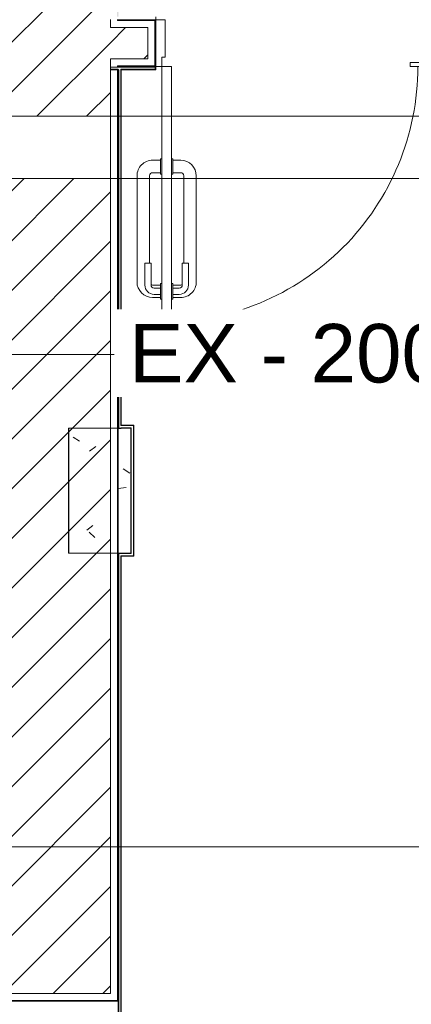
# Model space of a CAD drawing. Header units: metres. Extents: x 3 to 42.2, y -72.9 to -48.7.
# Tile 28 of 189: x 34.9 to 36.1, y -66.9 to -63.7. Entities that reach past the tile are written whole.
import ezdxf

# ---------------------------------------------------------------- set-up
doc = ezdxf.new("R2010")
doc.units = ezdxf.units.M
for name, color, linetype, lineweight in [('A-COLS', 7, 'Continuous', 18), ('A-DOOR', 7, 'Continuous', 18), ('A-FLOR', 7, 'Continuous', 18), ('A-WALL', 7, 'Continuous', 18), ('A-WALL-PATT', 7, 'Continuous', 18), ('DUTOS', 7, 'Continuous', 18), ('G-ANNO-SYMB', 7, 'Continuous', 9), ('S-COLS', 7, 'Continuous', 18)]:
    doc.layers.add(name, color=color, linetype=linetype, lineweight=lineweight)
doc.layers.add('M-HVAC-DUCT-IDEN', color=1, linetype='Continuous', lineweight=9, true_color=0xff0000)
doc.styles.add('Arial_1', font='arial.ttf', dxfattribs={"height": 0.1874999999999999})
pattern_1 = [(49.99999999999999, (21.555, -62.92899999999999), (0.5465545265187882, -0.04781508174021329), [0.05715, -0.62865]), (355, (21.555, -62.92899999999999), (-0.1057276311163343, 0.5731658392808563), [0.04572, -0.50292]), (100.451, (21.601, -62.933), (0.440827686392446, 0.5253490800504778), [0.04857, -0.53427]), (46.184, (21.555, -62.776), (0.8132373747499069, -0.1261291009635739), [0.08573, -0.9429799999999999]), (96.636, (21.623, -62.787), (0.7122119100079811, 0.7422871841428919), [0.07286000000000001, -0.8014100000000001]), (351.184, (21.555, -62.776), (0.7122166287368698, 0.7422739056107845), [0.06858, -0.75438]), (21, (21.631, -62.81399999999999), (0.4548461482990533, -0.3067949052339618), [0.05715, -0.62865]), (326, (21.631, -62.81399999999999), (0.1854048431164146, 0.5525599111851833), [0.04572, -0.50292]), (71.45100000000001, (21.669, -62.84), (0.6402508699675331, 0.2457631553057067), [0.04857, -0.53427]), (37.50000000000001, (21.555, -62.92899999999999), (0.009260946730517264, 0.2536671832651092), [0.02515, -0.47168, 0.02515, -0.48539, -0.5048199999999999]), (37.50000000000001, (21.555, -62.92899999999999), (0.009260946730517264, 0.2536671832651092), [-1.007, 0.02515, -0.47968]), (7.499999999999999, (21.555, -62.92899999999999), (0.2004558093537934, 0.3005459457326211), [0.02515, -0.26594, 0.02515, -0.46025, -0.1924]), (7.499999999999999, (21.555, -62.92899999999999), (0.2004558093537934, 0.3005459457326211), [-0.7764800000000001, 0.02515, -0.16726]), (327.5, (21.385, -62.92899999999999), (0.4067681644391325, -0.01718819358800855), [0.02515, -0.16535, 0.02515, -0.56921, -0.78867]), (327.5, (21.385, -62.92899999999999), (0.4067681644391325, -0.01718819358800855), [-0.78486, 0.02515, -0.76352]), (317.5, (21.309, -62.92899999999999), (0.4443831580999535, 0.07627942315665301), [0.02515, -0.2225, 0.02515, -0.36957, -0.56007]), (317.5, (21.309, -62.92899999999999), (0.4443831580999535, 0.07627942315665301), [-0.64237, 0.02515, -0.53492])]
pattern_2 = [(45, (21.555, -62.92899999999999), (-0.0795495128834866, 0.0795495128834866), [])]

# ---------------------------------------------------------------- blocks, each defined once
blk = doc.blocks.new('porta de vidro sala de aula - SALAS DE AULAS E LABORATÓRIOS-7229952-1PAV')
at = {"layer": 'A-DOOR', "true_color": 0xbababa}
h = blk.add_hatch(dxfattribs=at)
h.set_pattern_fill('FP_6', color=9, style=0, pattern_type=2)
h.set_pattern_definition([(45, (-14.182, 0.89275), (-0.3367596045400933, 0.3367596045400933), []), (45, (-14.063, 0.89275), (0, 0.6735192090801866), []), (45, (-14.301, 0.89275), (0, 0.6735192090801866), [])])
h.paths.add_polyline_path([(0.4500000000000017, -0.07500000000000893), (0.4500000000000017, 0.07499999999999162), (0.4200000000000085, 0.07499999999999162), (0.4200000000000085, -0.04500000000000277), (0.4300000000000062, -0.04500000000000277), (0.4300000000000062, -0.07500000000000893)])
h.paths.add_polyline_path([(-0.4299999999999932, -0.0750000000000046), (-0.4299999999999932, -0.0450000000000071), (-0.4199999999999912, -0.0450000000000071), (-0.4199999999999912, 0.07499999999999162), (-0.4499999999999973, 0.07499999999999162), (-0.4499999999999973, -0.0750000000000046)])
at = {"layer": 'A-DOOR', "color": 253, "true_color": 0xaaaaaa}
for p, q in [((-0.4200000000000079, 0.07500000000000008), (-0.450000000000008, 0.07500000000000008)), ((-0.4200000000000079, -0.04499999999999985), (-0.4200000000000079, 0.07500000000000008)), ((0.4499999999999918, 0.07500000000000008), (0.4199999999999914, 0.07500000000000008)), ((0.4199999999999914, 0.07500000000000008), (0.4199999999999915, -0.04499999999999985)), ((-0.4300000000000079, -0.07500000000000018), (-0.4300000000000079, -0.04499999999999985)), ((-0.4300000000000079, -0.04499999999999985), (-0.4200000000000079, -0.04499999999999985)), ((0.3649999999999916, -0.06153211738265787), (0.4199999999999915, -0.06153211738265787)), ((0.3649999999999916, -0.075), (0.3649999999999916, -0.06153211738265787)), ((0.4199999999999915, -0.04499999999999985), (0.4299999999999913, -0.04499999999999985)), ((0.4199999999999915, -0.075), (0.4199999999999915, -0.06153211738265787)), ((0.4299999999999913, -0.04499999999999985), (0.4299999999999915, -0.07500000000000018)), ((-0.450000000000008, -0.07500000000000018), (-0.4300000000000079, -0.07500000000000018)), ((-0.430000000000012, -0.07500000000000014), (-0.4000000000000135, -0.07500000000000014)), ((-0.430000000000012, -0.8950000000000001), (-0.430000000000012, -0.07500000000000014)), ((-0.4000000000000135, -0.07500000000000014), (-0.4000000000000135, -0.8950000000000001)), ((0.4199999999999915, -0.075), (0.3649999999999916, -0.075)), ((0.4299999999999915, -0.07500000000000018), (0.4499999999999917, -0.07500000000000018)), ((-0.4600000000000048, -0.3749999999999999), (-0.4350000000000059, -0.3749999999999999)), ((-0.4350000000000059, -0.3699999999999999), (-0.430000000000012, -0.3699999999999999)), ((-0.4350000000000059, -0.4199999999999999), (-0.4350000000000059, -0.3699999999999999)), ((-0.3950000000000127, -0.3699999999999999), (-0.4000000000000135, -0.3699999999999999)), ((-0.3950000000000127, -0.4199999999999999), (-0.3950000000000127, -0.3699999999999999)), ((-0.3700000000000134, -0.3749999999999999), (-0.3950000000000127, -0.3749999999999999)), ((-0.5100000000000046, -0.7649999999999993), (-0.5100000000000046, -0.4249999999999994)), ((-0.4700000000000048, -0.4249999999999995), (-0.4700000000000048, -0.7049999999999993)), ((-0.4350000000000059, -0.4149999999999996), (-0.460000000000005, -0.4149999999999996)), ((-0.430000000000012, -0.4199999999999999), (-0.4350000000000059, -0.4199999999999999)), ((-0.4000000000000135, -0.4199999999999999), (-0.3950000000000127, -0.4199999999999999)), ((-0.3950000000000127, -0.4149999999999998), (-0.3700000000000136, -0.4149999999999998)), ((-0.3600000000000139, -0.4249999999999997), (-0.3600000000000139, -0.7049999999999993)), ((-0.320000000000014, -0.7649999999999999), (-0.320000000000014, -0.425)), ((-0.485000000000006, -0.7049999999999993), (-0.485000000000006, -0.7749999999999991)), ((-0.4650000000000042, -0.7049999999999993), (-0.485000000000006, -0.7049999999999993)), ((-0.4650000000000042, -0.774999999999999), (-0.4650000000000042, -0.7049999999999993)), ((-0.3650000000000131, -0.7749999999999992), (-0.3650000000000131, -0.7049999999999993)), ((-0.3650000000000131, -0.7049999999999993), (-0.3450000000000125, -0.7049999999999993)), ((-0.3450000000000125, -0.7049999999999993), (-0.3450000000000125, -0.7749999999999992)), ((-0.4600000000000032, -0.7749999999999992), (-0.4350000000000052, -0.7749999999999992)), ((-0.4350000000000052, -0.784999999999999), (-0.4550000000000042, -0.784999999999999)), ((-0.4350000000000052, -0.7699999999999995), (-0.430000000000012, -0.7699999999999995)), ((-0.4350000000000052, -0.820000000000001), (-0.4350000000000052, -0.7699999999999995)), ((-0.3950000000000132, -0.7699999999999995), (-0.4000000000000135, -0.7699999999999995)), ((-0.3950000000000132, -0.8200000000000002), (-0.3950000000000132, -0.7699999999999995)), ((-0.3700000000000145, -0.7749999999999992), (-0.3950000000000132, -0.7749999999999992)), ((-0.3950000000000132, -0.7849999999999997), (-0.3750000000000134, -0.7849999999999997)), ((-0.4350000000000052, -0.8150000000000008), (-0.4600000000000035, -0.8150000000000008)), ((-0.4550000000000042, -0.8050000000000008), (-0.4350000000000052, -0.8050000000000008)), ((-0.430000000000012, -0.820000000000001), (-0.4350000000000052, -0.820000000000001)), ((-0.4000000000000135, -0.8200000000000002), (-0.3950000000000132, -0.8200000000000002)), ((-0.3750000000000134, -0.8050000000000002), (-0.3950000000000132, -0.8050000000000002)), ((-0.3950000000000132, -0.8150000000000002), (-0.3700000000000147, -0.8150000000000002)), ((-0.4000000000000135, -0.8950000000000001), (-0.430000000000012, -0.8950000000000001))]:
    blk.add_line(p, q, dxfattribs=at)
for centre, radius, start, end in [((-0.4300000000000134, -0.07500000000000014), 0.8199999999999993, 269.9999999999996, 4.452776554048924e-14), ((-0.460000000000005, -0.4249999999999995), 0.04999999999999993, 89.99999999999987, 179.9999999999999), ((-0.3700000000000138, -0.4249999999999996), 0.05000000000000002, 1.526666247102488e-13, 90.0000000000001), ((-0.460000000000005, -0.4249999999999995), 0.01000000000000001, 90, 180), ((-0.3700000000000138, -0.4249999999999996), 0.01000000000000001, 3.180554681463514e-13, 90.00000000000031), ((-0.4600000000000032, -0.7649999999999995), 0.05000000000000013, 180.0000000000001, 269.9999999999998), ((-0.4550000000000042, -0.774999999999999), 0.02999999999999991, 180.0000000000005, 270), ((-0.4600000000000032, -0.7649999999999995), 0.01000000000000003, 239.9999999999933, 269.9999999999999), ((-0.4550000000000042, -0.774999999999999), 0.01000000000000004, 179.9999999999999, 270.0000000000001), ((-0.3750000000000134, -0.7749999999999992), 0.01000000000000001, 269.9999999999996, 0), ((-0.3750000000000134, -0.7749999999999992), 0.02999999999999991, 269.9999999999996, 359.9999999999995), ((-0.3700000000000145, -0.7649999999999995), 0.04999999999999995, 269.9999999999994, 4.452776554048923e-13), ((-0.3700000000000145, -0.7649999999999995), 0.01000000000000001, 269.999999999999, 300.0000000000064)]:
    blk.add_arc(centre, radius, start, end, dxfattribs=at)
blk = doc.blocks.new('4 GRE - ESCOLA DE CINEMA E AUDIOVISUAL CINE REX R07_rvt-1-1PAV')
at = {"layer": 'A-WALL-PATT', "true_color": 0xd4d4d4}
h = blk.add_hatch(dxfattribs=at)
h.set_pattern_fill('FP_1', color=254, style=0, pattern_type=2)
h.set_pattern_definition(pattern_1)
h.paths.add_polyline_path([(35.00730015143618, -68.44194224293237), (35.00730015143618, -68.43944224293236), (34.66960015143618, -68.43944224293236), (34.66960015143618, -67.79444224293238), (34.91710015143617, -67.79444224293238), (34.91710015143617, -67.79194224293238), (34.66710015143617, -67.79194224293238), (34.66710015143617, -68.44194224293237), (34.75302403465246, -68.44194224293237)])
h.paths.add_polyline_path([(34.75302403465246, -66.89194224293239), (34.91710015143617, -66.89194224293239), (34.91710015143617, -66.88944224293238), (34.66960015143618, -66.88944224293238), (34.66960015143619, -65.05194224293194), (34.66710015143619, -65.05194224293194), (34.66710015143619, -66.89194224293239)])
h.paths.add_polyline_path([(34.66710015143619, -65.04344224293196), (34.66960015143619, -65.04344224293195), (34.66960015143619, -65.03944224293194), (34.66710015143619, -65.03944224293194), (34.66710015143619, -65.04194224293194)])
h.paths.add_polyline_path([(34.66960015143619, -64.74444224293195), (34.66941774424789, -64.25540857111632), (34.66710015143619, -64.25540857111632), (34.66710015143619, -64.74444224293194)])
h.paths.add_polyline_path([(34.66960015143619, -64.05540857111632), (34.6696001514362, -59.13515114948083), (34.6671001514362, -59.13515114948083), (34.66710015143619, -64.05540857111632), (34.66934314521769, -64.05540857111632)])
h.paths.add_polyline_path([(34.6696001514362, -58.03944224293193), (34.6671001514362, -58.03944224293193), (34.66710015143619, -58.04154163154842)])
h.paths.add_polyline_path([(34.6671001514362, -58.83515114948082), (34.6696001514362, -58.83515114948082), (34.6696001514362, -58.03944224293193), (34.6671001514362, -58.04194224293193)])
h.paths.add_polyline_path([(34.66710015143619, -57.74404163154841), (34.6696001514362, -57.74404163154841), (34.6671001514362, -57.74194224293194)])
h.paths.add_polyline_path([(34.6696001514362, -57.74404163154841), (34.6696001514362, -54.8390416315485), (34.6671001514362, -54.8390416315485), (34.6671001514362, -57.74154163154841)])
h.paths.add_polyline_path([(34.6696001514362, -54.34404163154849), (34.6696001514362, -54.20194224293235), (34.6671001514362, -54.20194224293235), (34.6671001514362, -54.34404163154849)])
h = blk.add_hatch(dxfattribs=at)
h.set_pattern_fill('FP_2', color=254, style=0, pattern_type=2)
h.set_pattern_definition(pattern_2)
h.paths.add_polyline_path([(34.69210015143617, -68.41694224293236), (35.00730015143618, -68.41694224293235), (35.00730015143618, -68.14262227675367), (35.14210015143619, -68.14262227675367), (35.14210015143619, -67.8169422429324), (34.69210015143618, -67.81694224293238), (34.69210015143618, -68.07613375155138)])
h.paths.add_polyline_path([(34.69210015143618, -66.86694224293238), (35.14210015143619, -66.86694224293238), (35.14210015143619, -64.25540857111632), (34.69210015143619, -64.25540857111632), (34.69210015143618, -66.53116115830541)])
h.paths.add_polyline_path([(34.69210015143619, -64.05540857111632), (35.14210015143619, -64.05540857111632), (35.1421001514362, -59.13515114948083), (34.6921001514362, -59.13515114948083), (34.69210015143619, -61.12375708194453)])
h.paths.add_polyline_path([(34.75302403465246, -58.83515114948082), (35.1421001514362, -58.83515114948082), (35.1421001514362, -57.78547817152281), (34.90730015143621, -57.78547817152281), (34.90730015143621, -57.58547817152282), (35.1421001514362, -57.58547817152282), (35.1421001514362, -54.20194224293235), (34.6921001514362, -54.20194224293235), (34.6921001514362, -58.83515114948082)])
h = blk.add_hatch(dxfattribs=at)
h.set_pattern_fill('FP_1', color=254, style=0, pattern_type=2)
h.set_pattern_definition(pattern_1)
h.paths.add_polyline_path([(35.16594447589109, -68.14262227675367), (35.16710015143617, -68.14262227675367), (35.16710015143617, -67.7919422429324), (34.91710015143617, -67.79194224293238), (34.91710015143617, -67.79444224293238), (35.16460015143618, -67.79444224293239), (35.16460015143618, -68.14262227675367)])
h.paths.add_polyline_path([(35.16710015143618, -66.89194224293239), (35.16680769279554, -64.25540857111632), (35.16460015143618, -64.25540857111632), (35.16460015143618, -66.88944224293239), (34.91710015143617, -66.88944224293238), (34.91710015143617, -66.89194224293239)])
h.paths.add_polyline_path([(35.1669753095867, -64.05540857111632), (35.16710015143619, -64.05540857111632), (35.16710015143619, -63.90644754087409), (35.16460015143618, -63.90644754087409), (35.16460015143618, -64.05540857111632)])
h.paths.add_polyline_path([(35.16460015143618, -63.89794754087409), (35.16710015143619, -63.89794754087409), (35.16710015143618, -63.89394754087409), (35.16460015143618, -63.89394754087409)])
h.paths.add_polyline_path([(35.16460015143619, -63.74894754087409), (35.16710015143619, -63.74894754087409), (35.16710015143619, -63.7449475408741), (35.16460015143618, -63.74494754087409)])
h.paths.add_polyline_path([(35.16710015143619, -63.7364475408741), (35.16647030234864, -59.13515114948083), (35.1646001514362, -59.13515114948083), (35.16460015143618, -63.7364475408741)])
h.paths.add_polyline_path([(35.1646001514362, -58.83515114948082), (35.1671001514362, -58.83515114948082), (35.16701886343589, -57.78547817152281), (35.1646001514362, -57.78547817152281), (35.1646001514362, -58.80629819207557)])
h.paths.add_polyline_path([(35.1671001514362, -57.58547817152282), (35.1671001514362, -57.58397817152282), (35.1646001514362, -57.58397817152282), (35.1646001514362, -57.58547817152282)])
h.paths.add_polyline_path([(35.1646001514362, -57.57547817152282), (35.16710015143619, -57.57547817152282), (35.1671001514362, -54.20194224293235), (35.1646001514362, -54.20194224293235), (35.16460188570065, -57.55100796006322)])
at = {"layer": 'A-WALL-PATT', "true_color": 0xeaeaea}
h = blk.add_hatch(dxfattribs=at)
h.set_pattern_fill('FP_21', color=254, style=0, pattern_type=2)
h.set_pattern_definition([(0, (21.555, -62.92899999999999), (0.381, 0.381), [0.1905, -0.5715]), (45, (21.65, -62.92899999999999), (-1.904945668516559, 1.904945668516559), []), (90, (21.65, -63.02399999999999), (-0.381, 0.381), [0.1905, -0.5715])])
h.paths.add_polyline_path([(39.86845034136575, -63.74644754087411), (39.86845034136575, -63.74538306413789), (36.18883924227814, -63.7449475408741), (36.18883924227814, -63.74144754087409), (36.18733924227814, -63.74144754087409), (36.18733924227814, -63.74644754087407), (39.68462370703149, -63.74644754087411)])
h.paths.add_polyline_path([(35.28733924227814, -63.74644754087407), (35.28733924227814, -63.74144754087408), (35.28583924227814, -63.74144754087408), (35.28583924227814, -63.7449475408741), (35.16710015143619, -63.74494754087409), (35.16710015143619, -63.74644754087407), (35.21536150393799, -63.74644754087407)])
at = {"layer": 'A-WALL-PATT', "true_color": 0xd4d4d4}
h = blk.add_hatch(dxfattribs=at)
h.set_pattern_fill('FP_1', color=254, style=0, pattern_type=2)
h.set_pattern_definition(pattern_1)
h.paths.add_polyline_path([(36.18983924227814, -63.82144754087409), (36.18983924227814, -63.74894754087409), (39.86845034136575, -63.7489475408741), (39.86845034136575, -63.74644754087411), (36.18733924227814, -63.74644754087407), (36.18733924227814, -63.82144754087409)])
h.paths.add_polyline_path([(35.28483924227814, -63.82144754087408), (35.28733924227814, -63.82144754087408), (35.28733924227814, -63.74644754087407), (35.16710015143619, -63.74644754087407), (35.16710015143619, -63.74894754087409), (35.28483924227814, -63.74894754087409)])
h = blk.add_hatch(dxfattribs=at)
h.set_pattern_fill('FP_2', color=254, style=0, pattern_type=2)
h.set_pattern_definition(pattern_2)
h.paths.add_polyline_path([(39.68462370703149, -63.8714475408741), (39.86845034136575, -63.8714475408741), (39.86845034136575, -63.77144754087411), (36.21233924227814, -63.77144754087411), (36.21233924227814, -63.87144754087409), (39.06817374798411, -63.8714475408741)])
h.paths.add_polyline_path([(35.21536150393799, -63.87144754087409), (35.26233924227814, -63.87144754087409), (35.26233924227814, -63.77144754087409), (35.14210015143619, -63.77144754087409), (35.14210015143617, -63.87144754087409), (35.16710015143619, -63.87144754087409)])
h = blk.add_hatch(dxfattribs=at)
h.set_pattern_fill('FP_1', color=254, style=0, pattern_type=2)
h.set_pattern_definition(pattern_1)
h.paths.add_polyline_path([(39.86845034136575, -63.89644754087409), (39.86845034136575, -63.8939475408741), (38.16706412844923, -63.8939475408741), (38.16716333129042, -63.89644754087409), (39.68462370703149, -63.89644754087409)])
h.paths.add_polyline_path([(37.68116134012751, -63.89644754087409), (38.11757716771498, -63.89591668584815), (38.11751515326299, -63.8939475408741), (37.59583924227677, -63.8939475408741), (37.59583924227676, -63.89644754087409), (37.59733924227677, -63.89644754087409)])
h.paths.add_polyline_path([(37.52704885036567, -63.89644754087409), (37.58733924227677, -63.89644754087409), (37.58733924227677, -63.8939475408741), (36.18983924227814, -63.8939475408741), (36.18983924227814, -63.82144754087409), (36.18733924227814, -63.82144754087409), (36.18733924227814, -63.89644754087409), (37.21882387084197, -63.89644754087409)])
h.paths.add_polyline_path([(35.28733924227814, -63.89644754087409), (35.28733924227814, -63.82144754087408), (35.28483924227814, -63.82144754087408), (35.28483924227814, -63.89394754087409), (35.16710015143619, -63.89394754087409), (35.16710015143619, -63.89644754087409), (35.21536150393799, -63.89644754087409)])
at = {"layer": 'S-COLS', "true_color": 0xaaaaaa}
h = blk.add_hatch(dxfattribs=at)
h.set_pattern_fill('FP_1', color=253, style=0, pattern_type=2)
h.set_pattern_definition(pattern_1)
h.paths.add_polyline_path([(35.20730015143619, -65.45547817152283), (35.20730015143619, -65.05547817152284), (35.0073001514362, -65.05547817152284), (35.0073001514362, -65.45547817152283)])
at = {"layer": 'A-FLOR', "color": 253, "true_color": 0xaaaaaa}
blk.add_line((35.16733924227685, -63.90494754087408), (35.16733924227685, -63.90644754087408), dxfattribs=at)
at = {"layer": 'A-WALL', "color": 253, "true_color": 0xaaaaaa}
for p, q in [((35.14210015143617, -63.77144754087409), (35.14210015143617, -63.74494754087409)), ((35.16460015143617, -63.74894754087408), (35.16460015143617, -63.74494754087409)), ((35.16710015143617, -63.74894754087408), (35.16460015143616, -63.74894754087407)), ((35.16710015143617, -63.74494754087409), (35.16710015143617, -63.74644754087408)), ((35.28733924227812, -63.74644754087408), (35.16710015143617, -63.74644754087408)), ((35.16710015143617, -63.74644754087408), (35.28733924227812, -63.74644754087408)), ((35.28483924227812, -63.74894754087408), (35.16710015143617, -63.74894754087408)), ((35.28483924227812, -63.82144754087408), (35.28483924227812, -63.74894754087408)), ((35.28733924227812, -63.74644754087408), (35.28733924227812, -63.73644754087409)), ((35.28733924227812, -63.89644754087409), (35.28733924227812, -63.74644754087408)), ((35.16460015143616, -63.77144754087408), (35.14210015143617, -63.77144754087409)), ((35.16710015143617, -63.77144754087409), (35.16460015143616, -63.77144754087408)), ((35.26233924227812, -63.77144754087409), (35.16710015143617, -63.77144754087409)), ((35.26233924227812, -63.82144754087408), (35.26233924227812, -63.77144754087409)), ((35.26233924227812, -63.87144754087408), (35.26233924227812, -63.82144754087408)), ((35.28483924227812, -63.89394754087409), (35.28483924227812, -63.82144754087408)), ((35.16460015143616, -63.87144754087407), (35.14210015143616, -63.87144754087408)), ((35.14210015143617, -63.89794754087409), (35.14210015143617, -63.87144754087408)), ((35.16710015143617, -63.87144754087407), (35.16460015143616, -63.87144754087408)), ((35.16710015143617, -63.87144754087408), (35.26233924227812, -63.87144754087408)), ((35.14210015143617, -63.90494754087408), (35.14210015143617, -63.89794754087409)), ((35.16460015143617, -63.89794754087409), (35.14210015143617, -63.89794754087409)), ((35.14210015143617, -63.90494754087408), (35.14210015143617, -63.89794754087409)), ((35.14210015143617, -63.90644754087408), (35.14210015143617, -63.90494754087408)), ((35.16710015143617, -63.90494754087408), (35.14210015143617, -63.90494754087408)), ((35.14210015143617, -63.90644754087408), (35.14210015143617, -63.90494754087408)), ((35.14210015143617, -66.86694224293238), (35.14210015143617, -63.90644754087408)), ((35.16460015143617, -63.90644754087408), (35.14210015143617, -63.90644754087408)), ((35.16710015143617, -63.89394754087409), (35.16460015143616, -63.89394754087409)), ((35.16460015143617, -63.89794754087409), (35.16460015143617, -63.89394754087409)), ((35.16710015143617, -63.89794754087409), (35.16460015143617, -63.89794754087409)), ((35.16460015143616, -66.88944224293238), (35.16460015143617, -63.90644754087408)), ((35.16710015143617, -63.90644754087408), (35.16460015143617, -63.90644754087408)), ((35.16710015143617, -63.89394754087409), (35.28483924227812, -63.89394754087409)), ((35.16710015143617, -63.89644754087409), (35.28733924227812, -63.89644754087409)), ((35.28733924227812, -63.89644754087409), (35.16710015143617, -63.89644754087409)), ((35.16710015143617, -63.89644754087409), (35.16710015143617, -63.89794754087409)), ((35.28583924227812, -63.89794754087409), (35.16710015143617, -63.89794754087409)), ((35.16710015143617, -66.89194224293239), (35.16710015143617, -63.90644754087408)), ((35.16710015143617, -63.90644754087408), (35.16710015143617, -65.05644754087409)), ((35.16710015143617, -63.90644754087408), (35.16860015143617, -63.90644754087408)), ((35.16860015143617, -63.90644754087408), (35.16860015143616, -65.05494754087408)), ((35.17560015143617, -63.90494754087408), (35.28583924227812, -63.90494754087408)), ((35.17560015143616, -63.90494754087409), (35.17560015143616, -63.90644754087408)), ((35.17710015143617, -63.90644754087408), (35.17560015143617, -63.90644754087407)), ((35.17560015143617, -63.90644754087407), (35.17560015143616, -65.04697817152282)), ((35.17710015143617, -63.90644754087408), (35.28733924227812, -63.90644754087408)), ((35.17710015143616, -65.04547817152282), (35.17710015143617, -63.90644754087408)), ((35.28583924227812, -63.90144754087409), (35.28583924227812, -63.89794754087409)), ((35.28733924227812, -63.90144754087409), (35.28583924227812, -63.90144754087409)), ((35.28583924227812, -63.90494754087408), (35.28583924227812, -63.90144754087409)), ((35.28733924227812, -63.90644754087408), (35.28733924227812, -63.89644754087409)), ((35.20730015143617, -65.04547817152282), (35.17710015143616, -65.04547817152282)), ((35.21730015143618, -65.04547817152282), (35.20730015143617, -65.04547817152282)), ((35.20880015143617, -65.04547817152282), (35.20730015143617, -65.04547817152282)), ((35.20880015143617, -65.04547817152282), (35.20880015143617, -65.04697817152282)), ((35.21580015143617, -65.04547817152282), (35.21580015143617, -65.04697817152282)), ((35.21730015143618, -65.04547817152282), (35.21580015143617, -65.04547817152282)), ((35.21730015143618, -65.45547817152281), (35.21730015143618, -65.04547817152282)), ((35.21730015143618, -65.04697817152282), (35.21730015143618, -65.04547817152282)), ((35.16710015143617, -65.05644754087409), (35.16860015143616, -65.05644754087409)), ((35.16860015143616, -65.05494754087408), (35.17560015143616, -65.05494754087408)), ((35.16860015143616, -65.05644754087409), (35.17560015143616, -65.05644754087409)), ((35.17560015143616, -65.04697817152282), (35.17710015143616, -65.04697817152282)), ((35.17560015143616, -65.05397817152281), (35.17710015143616, -65.05397817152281)), ((35.17560015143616, -65.05397817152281), (35.17560015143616, -65.05494754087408)), ((35.17560015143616, -65.05494754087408), (35.17560015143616, -65.05644754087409)), ((35.17560015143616, -65.05494754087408), (35.17710015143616, -65.05494754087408)), ((35.17560015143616, -65.05644754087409), (35.17710015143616, -65.05644754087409)), ((35.17710015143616, -65.04697817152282), (35.20730015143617, -65.04697817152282)), ((35.17710015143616, -65.05397817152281), (35.17710015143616, -65.05494754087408)), ((35.17710015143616, -65.05397817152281), (35.20730015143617, -65.05397817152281)), ((35.17710015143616, -65.05494754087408), (35.17710015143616, -65.05547817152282)), ((35.17710015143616, -65.05547817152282), (35.17710015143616, -65.05494754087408)), ((35.17710015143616, -65.05547817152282), (35.20730015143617, -65.05547817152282)), ((35.17710015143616, -65.05644754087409), (35.17710015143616, -65.05547817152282)), ((35.20730015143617, -65.04697817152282), (35.20880015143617, -65.04697817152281)), ((35.20730015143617, -65.05397817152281), (35.20880015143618, -65.05397817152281)), ((35.20730015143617, -65.05547817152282), (35.20730015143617, -65.45547817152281)), ((35.20880015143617, -65.04697817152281), (35.21580015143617, -65.04697817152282)), ((35.20880015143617, -65.05397817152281), (35.20880015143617, -65.45547817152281)), ((35.21580015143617, -65.04697817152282), (35.21580015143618, -65.45547817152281)), ((35.21580015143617, -65.04697817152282), (35.21730015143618, -65.04697817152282)), ((35.16860015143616, -65.45547817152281), (35.16710015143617, -65.45547817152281)), ((35.16710015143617, -65.45547817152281), (35.16710015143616, -68.14262227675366)), ((35.17560015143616, -65.45547817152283), (35.16860015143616, -65.45547817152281)), ((35.17710015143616, -65.45547817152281), (35.17560015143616, -65.45547817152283)), ((35.17560015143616, -65.45697817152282), (35.17560015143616, -65.45547817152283)), ((35.17710015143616, -65.45697817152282), (35.17710015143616, -65.45547817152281)), ((35.20730015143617, -65.45547817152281), (35.17710015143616, -65.45547817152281)), ((35.17710015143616, -65.45547817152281), (35.17710015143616, -65.45697817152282)), ((35.20880015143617, -65.45547817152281), (35.20880015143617, -65.4569781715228)), ((35.21580015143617, -65.45547817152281), (35.21580015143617, -65.4569781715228)), ((35.21730015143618, -65.46547817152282), (35.21730015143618, -65.45547817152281)), ((35.21730015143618, -65.45697817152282), (35.21730015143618, -65.45547817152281)), ((35.17560015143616, -65.45697817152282), (35.16860015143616, -65.45697817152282)), ((35.16860015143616, -65.45697817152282), (35.16860015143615, -68.14112227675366)), ((35.17710015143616, -65.45697817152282), (35.17560015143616, -65.45697817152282)), ((35.17560015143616, -65.46397817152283), (35.17560015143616, -68.14112227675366)), ((35.17560015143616, -65.46397817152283), (35.17710015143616, -65.46397817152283)), ((35.20880015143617, -65.45697817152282), (35.17710015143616, -65.45697817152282)), ((35.21580015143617, -65.46397817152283), (35.17710015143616, -65.46397817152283)), ((35.17710015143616, -68.14262227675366), (35.17710015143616, -65.46547817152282)), ((35.17710015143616, -65.46547817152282), (35.21730015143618, -65.46547817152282)), ((35.21580015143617, -65.4569781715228), (35.21580015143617, -65.46397817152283)), ((35.21730015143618, -65.45697817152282), (35.21580015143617, -65.45697817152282)), ((35.21730015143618, -65.46397817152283), (35.21580015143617, -65.46397817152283)), ((35.21580015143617, -65.46397817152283), (35.21580015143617, -65.46547817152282)), ((35.21580015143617, -65.46547817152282), (35.21730015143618, -65.46547817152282)), ((35.21730015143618, -65.46547817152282), (35.21730015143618, -65.46397817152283)), ((34.69210015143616, -66.86694224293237), (34.91710015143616, -66.86694224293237)), ((34.91710015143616, -66.86694224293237), (35.14210015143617, -66.86694224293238)), ((34.66710015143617, -66.89194224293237), (35.16710015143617, -66.89194224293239)), ((34.66960015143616, -66.88944224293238), (34.91710015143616, -66.88944224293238)), ((34.91710015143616, -66.88944224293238), (35.16460015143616, -66.88944224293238))]:
    blk.add_line(p, q, dxfattribs=at)
at = {"layer": 'S-COLS', "color": 253, "true_color": 0xaaaaaa}
for p, q in [((35.00730015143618, -65.05547817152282), (35.00730015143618, -65.45547817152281)), ((35.20730015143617, -65.05547817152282), (35.00730015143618, -65.05547817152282)), ((35.20730015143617, -65.45547817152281), (35.20730015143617, -65.05547817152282)), ((35.00730015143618, -65.45547817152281), (35.20730015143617, -65.45547817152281))]:
    blk.add_line(p, q, dxfattribs=at)
at = {"layer": 'A-DOOR', "color": 253, "lineweight": 18, "true_color": 0xaaaaaa}
blk.add_blockref('porta de vidro sala de aula - SALAS DE AULAS E LABORATÓRIOS-7229952-1PAV', (35.73733924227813, -63.82144754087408), dxfattribs=at)
blk = doc.blocks.new('Family - P37-299392-1PAV')
at = {"layer": 'S-COLS', "color": 253, "true_color": 0xaaaaaa}
for p, q in [((-0.09999999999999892, 0.1999999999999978), (-0.09999999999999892, -0.1999999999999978)), ((0.09999999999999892, 0.1999999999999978), (-0.09999999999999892, 0.1999999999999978)), ((0.09999999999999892, -0.1999999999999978), (0.09999999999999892, 0.1999999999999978)), ((-0.09999999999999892, -0.1999999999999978), (0.09999999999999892, -0.1999999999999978))]:
    blk.add_line(p, q, dxfattribs=at)
blk = doc.blocks.new('Family - P37-301555-1PAV')
at = {"layer": 'S-COLS', "color": 253, "true_color": 0xaaaaaa}
for p, q in [((-0.09999999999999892, 0.1999999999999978), (-0.09999999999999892, -0.1999999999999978)), ((0.09999999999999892, 0.1999999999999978), (-0.09999999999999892, 0.1999999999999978)), ((0.09999999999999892, -0.1999999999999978), (0.09999999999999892, 0.1999999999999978)), ((-0.09999999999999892, -0.1999999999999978), (0.09999999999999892, -0.1999999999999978))]:
    blk.add_line(p, q, dxfattribs=at)
blk = doc.blocks.new('ESTRUTURAL CINE REX _011_IFC-1-1PAV')
at = {"layer": 'A-COLS', "color": 253, "lineweight": 18, "true_color": 0xaaaaaa}
blk.add_blockref('Family - P37-301555-1PAV', (35.10862107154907, -65.25552227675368), dxfattribs=at)
at = {"layer": 'S-COLS', "color": 253, "lineweight": 18, "true_color": 0xaaaaaa}
blk.add_blockref('Family - P37-299392-1PAV', (35.10862107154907, -65.25552227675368), dxfattribs=at)

msp = doc.modelspace()

# ---------------------------------------------------------------- linework, layer by layer
at = {"layer": 'DUTOS', "color": 6, "true_color": 0xff00ff}
for p, q in [((34.38688553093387, -64.0554085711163), (37.12324388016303, -64.0554085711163)), ((34.38688553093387, -64.2554085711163), (37.12324388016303, -64.2554085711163))]:
    msp.add_line(p, q, dxfattribs=at)
at = {"layer": 'G-ANNO-SYMB'}
msp.add_line((4.117766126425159, -66.3975841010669), (40.63055861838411, -66.39758410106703), dxfattribs=at)
at = {"layer": 'M-HVAC-DUCT-IDEN'}
msp.add_line((34.18688553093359, -64.81952916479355), (35.20146534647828, -64.81952916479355), dxfattribs=at)

# ---------------------------------------------------------------- block references
at = {"lineweight": 5}
for name in ['4 GRE - ESCOLA DE CINEMA E AUDIOVISUAL CINE REX R07_rvt-1-1PAV', 'ESTRUTURAL CINE REX _011_IFC-1-1PAV']:
    msp.add_blockref(name, (0, 0), dxfattribs=at)

# ---------------------------------------------------------------- next in the draw order: texts
at = {"layer": 'M-HVAC-DUCT-IDEN', "color": 7, "insert": (35.20146534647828, -64.72127916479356), "char_height": 0.1874999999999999, "width": 2.741771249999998, "attachment_point": 1, "style": 'Arial_1', "bg_fill": 3, "box_fill_scale": 1.25, "bg_fill_color": 256, "bg_fill_true_color": 13158600, "bg_fill_transparency": 0}
msp.add_mtext('EX - 200x125 (150)', dxfattribs=at)

doc.saveas('drawing.dxf')
